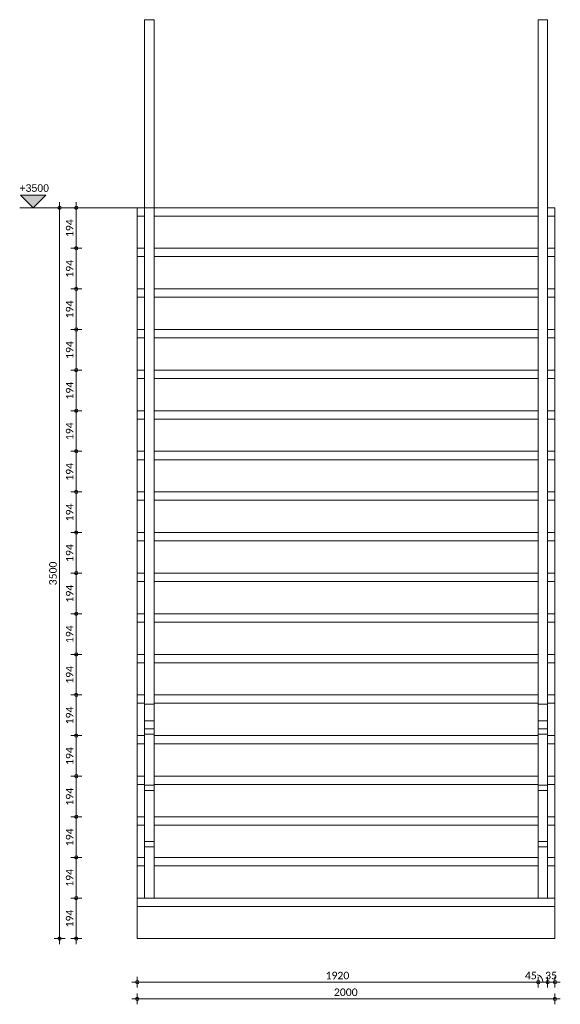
# Model space of a CAD drawing. Header units: millimetres. Extents: x 1932 to 18089, y -1599 to 4643.
# Tile 3 of 7: x 8750 to 11339, y -315 to 4400. Entities that reach past the tile are written whole.
import ezdxf

# ---------------------------------------------------------------- set-up
doc = ezdxf.new("R2010")
doc.units = ezdxf.units.MM
for name, color, linetype, lineweight in [('A-ANNO-DIMS', 211, 'Continuous', 9), ('A-ANNO-DIMS-20', 211, 'Continuous', 9), ('G-ANNO-DIMS', 111, 'Continuous', 9), ('S-STRS', 31, 'Continuous', 18)]:
    doc.layers.add(name, color=color, linetype=linetype, lineweight=lineweight)
doc.styles.add('Arial', font='arial.ttf', dxfattribs={"height": 36})
doc.styles.add('Calibri', font='calibri.ttf', dxfattribs={"height": 36})
doc.dimstyles.new('1_8', dxfattribs={"dimscale": 304.8, "dimtxt": 42.384543, "dimasz": 0.052493, "dimexe": 0.085302, "dimexo": 0.0625, "dimgap": 0, "dimtad": 1, "dimdec": 0, "dimdsep": 46, "dimtxsty": 'Calibri', "dimblk1": 'DOTBLANK', "dimblk2": 'DOTBLANK', "dimsah": 1, "dimcen": 0.09, "dimdle": 0.085302, "dimazin": 0, "dimtfac": 1, "dimtdec": 4, "dimtix": 1, "dimtmove": 0, "dimatfit": 3, "dimfxl": 0.085302, "dimfxlon": 1, "dimtvp": 1, "dimtolj": 1, "dimtzin": 0, "dimarcsym": 2})
doc.dimstyles.new('1_8_1', dxfattribs={"dimscale": 304.8, "dimtxt": 42.384543, "dimasz": 0.052493, "dimexe": 0.085302, "dimexo": 0.0625, "dimgap": 0, "dimtad": 1, "dimdec": 0, "dimdsep": 46, "dimtxsty": 'Calibri', "dimblk1": 'DOTBLANK', "dimblk2": 'DOTBLANK', "dimsah": 1, "dimcen": 0.09, "dimdle": 0.085302, "dimazin": 0, "dimtfac": 1, "dimtdec": 4, "dimtix": 1, "dimtmove": 1, "dimatfit": 3, "dimfxl": 0.085302, "dimfxlon": 1, "dimtvp": 1, "dimtolj": 1, "dimtzin": 0, "dimarcsym": 2})

# ---------------------------------------------------------------- blocks, each defined once
blk = doc.blocks.new('Stairs 3 - Stairs 1-1291766-doorsnede B Trap')
at = {"layer": 'S-STRS'}
for p, q in [((6535, 1122.5), (6535, 4400.1)), ((6535, 4400.1), (6580, 4400.1)), ((6580, 4400.1), (6580, 1122.5)), ((8420, 1122.5), (8420, 4400.1)), ((8420, 4400.1), (8465, 4400.1)), ((8465, 4400.1), (8465, 1122.5)), ((6535, 1042.1), (6535, 1122.5)), ((6580, 1122.5), (6535, 1122.5)), ((6580, 1122.5), (6580, 1042.1)), ((8420, 1042.1), (8420, 1122.5)), ((8465, 1122.5), (8420, 1122.5)), ((8465, 1122.5), (8465, 1042.1)), ((6535, 1042.1), (6580, 1042.1)), ((6535, 1013.3), (6535, 1042.1)), ((6580, 1042.1), (6580, 1013.3)), ((8420, 1042.1), (8465, 1042.1)), ((8420, 1013.3), (8420, 1042.1)), ((8465, 1042.1), (8465, 1013.3)), ((6535, 1005), (6535, 1013.3)), ((6535, 978.9), (6535, 1005)), ((6580, 1005), (6535, 1005)), ((6580, 1013.3), (6580, 1005)), ((6580, 1005), (6580, 978.9)), ((8420, 1005), (8420, 1013.3)), ((8420, 978.9), (8420, 1005)), ((8465, 1005), (8420, 1005)), ((8465, 1013.3), (8465, 1005)), ((8465, 1005), (8465, 978.9)), ((6535, 978.9), (6580, 978.9)), ((6535, 743.3), (6535, 978.9)), ((6580, 978.9), (6580, 743.3)), ((8420, 978.9), (8465, 978.9)), ((8420, 743.3), (8420, 978.9)), ((8465, 978.9), (8465, 743.3)), ((6535, 735), (6535, 743.3)), ((6535, 708.9), (6535, 735)), ((6580, 735), (6535, 735)), ((6535, 708.9), (6580, 708.9)), ((6535, 473.3), (6535, 708.9)), ((6580, 743.3), (6580, 735)), ((6580, 735), (6580, 708.9)), ((6580, 708.9), (6580, 473.3)), ((8420, 735), (8420, 743.3)), ((8420, 708.9), (8420, 735)), ((8465, 735), (8420, 735)), ((8420, 708.9), (8465, 708.9)), ((8420, 473.3), (8420, 708.9)), ((8465, 743.3), (8465, 735)), ((8465, 735), (8465, 708.9)), ((8465, 708.9), (8465, 473.3)), ((6535, 465), (6535, 473.3)), ((6580, 473.3), (6580, 465)), ((8420, 465), (8420, 473.3)), ((8465, 473.3), (8465, 465)), ((6535, 438.9), (6535, 465)), ((6580, 465), (6535, 465)), ((6535, 438.9), (6580, 438.9)), ((6535, 194.4), (6535, 438.9)), ((6580, 465), (6580, 438.9)), ((6580, 438.9), (6580, 194.4)), ((8420, 438.9), (8420, 465)), ((8465, 465), (8420, 465)), ((8420, 438.9), (8465, 438.9)), ((8420, 194.4), (8420, 438.9)), ((8465, 465), (8465, 438.9)), ((8465, 438.9), (8465, 194.4))]:
    blk.add_line(p, q, dxfattribs=at)
blk = doc.blocks.new('DIMBLOCK38-doorsnede B Trap')
at = {"layer": 'A-ANNO-DIMS-20'}
for p, q in [((8941.4, 3500), (8915.4, 3500)), ((8941.4, 3526), (8941.4, -26)), ((8941.4, 3500), (8967.4, 3500)), ((8941.4, 0), (8915.4, 0)), ((8941.4, 0), (8967.4, 0))]:
    blk.add_line(p, q, dxfattribs=at)
for centre in [(8941.4, 3500), (8941.4, 0)]:
    blk.add_circle(centre, 8, dxfattribs=at)
at = {"layer": 'A-ANNO-DIMS-20', "color": 0, "insert": (8891.5, 1691.6), "char_height": 36, "width": 140.077, "attachment_point": 1, "rotation": 90, "line_spacing_factor": 1.158048, "style": 'Calibri'}
blk.add_mtext('3500', dxfattribs=at)
blk = doc.blocks.new('_DotBlank')
at = {"color": 0, "linetype": 'ByBlock', "lineweight": -2}
blk.add_line((-0.5, 0), (-1, 0), dxfattribs=at)
blk.add_circle((0, 0), 0.5, dxfattribs=at)
blk = doc.blocks.new('DIMBLOCK39-doorsnede B Trap')
at = {"layer": 'A-ANNO-DIMS-20'}
for p, q in [((9021.4, 3500), (8995.4, 3500)), ((9021.4, 3526), (9021.4, 3305.6)), ((9021.4, 3500), (9047.4, 3500)), ((9021.4, 3305.6), (8995.4, 3305.6)), ((9021.4, 3305.6), (9047.4, 3305.6))]:
    blk.add_line(p, q, dxfattribs=at)
for centre in [(9021.4, 3500), (9021.4, 3305.6)]:
    blk.add_circle(centre, 8, dxfattribs=at)
at = {"layer": 'A-ANNO-DIMS-20', "color": 0, "insert": (8971.5, 3359), "char_height": 36, "width": 105.058, "attachment_point": 1, "rotation": 90, "line_spacing_factor": 1.158048, "style": 'Calibri'}
blk.add_mtext('194', dxfattribs=at)
blk = doc.blocks.new('DIMBLOCK40-doorsnede B Trap')
at = {"layer": 'A-ANNO-DIMS-20'}
for p, q in [((9021.4, 3305.6), (8995.4, 3305.6)), ((9021.4, 3305.6), (9021.4, 3111.1)), ((9021.4, 3305.6), (9047.4, 3305.6)), ((9021.4, 3111.1), (8995.4, 3111.1)), ((9021.4, 3111.1), (9047.4, 3111.1))]:
    blk.add_line(p, q, dxfattribs=at)
for centre in [(9021.4, 3305.6), (9021.4, 3111.1)]:
    blk.add_circle(centre, 8, dxfattribs=at)
at = {"layer": 'A-ANNO-DIMS-20', "color": 0, "insert": (8971.5, 3164.6), "char_height": 36, "width": 105.058, "attachment_point": 1, "rotation": 90, "line_spacing_factor": 1.158048, "style": 'Calibri'}
blk.add_mtext('194', dxfattribs=at)
blk = doc.blocks.new('DIMBLOCK41-doorsnede B Trap')
at = {"layer": 'A-ANNO-DIMS-20'}
for p, q in [((9021.4, 3111.1), (8995.4, 3111.1)), ((9021.4, 3111.1), (9021.4, 2916.7)), ((9021.4, 3111.1), (9047.4, 3111.1)), ((9021.4, 2916.7), (8995.4, 2916.7)), ((9021.4, 2916.7), (9047.4, 2916.7))]:
    blk.add_line(p, q, dxfattribs=at)
for centre in [(9021.4, 3111.1), (9021.4, 2916.7)]:
    blk.add_circle(centre, 8, dxfattribs=at)
at = {"layer": 'A-ANNO-DIMS-20', "color": 0, "insert": (8971.5, 2970.1), "char_height": 36, "width": 105.058, "attachment_point": 1, "rotation": 90, "line_spacing_factor": 1.158048, "style": 'Calibri'}
blk.add_mtext('194', dxfattribs=at)
blk = doc.blocks.new('DIMBLOCK42-doorsnede B Trap')
at = {"layer": 'A-ANNO-DIMS-20'}
for p, q in [((9021.4, 2916.7), (8995.4, 2916.7)), ((9021.4, 2916.7), (9021.4, 2722.2)), ((9021.4, 2916.7), (9047.4, 2916.7)), ((9021.4, 2722.2), (8995.4, 2722.2)), ((9021.4, 2722.2), (9047.4, 2722.2))]:
    blk.add_line(p, q, dxfattribs=at)
for centre in [(9021.4, 2916.7), (9021.4, 2722.2)]:
    blk.add_circle(centre, 8, dxfattribs=at)
at = {"layer": 'A-ANNO-DIMS-20', "color": 0, "insert": (8971.5, 2775.7), "char_height": 36, "width": 105.058, "attachment_point": 1, "rotation": 90, "line_spacing_factor": 1.158048, "style": 'Calibri'}
blk.add_mtext('194', dxfattribs=at)
blk = doc.blocks.new('DIMBLOCK43-doorsnede B Trap')
at = {"layer": 'A-ANNO-DIMS-20'}
for p, q in [((9021.4, 2722.2), (8995.4, 2722.2)), ((9021.4, 2722.2), (9021.4, 2527.8)), ((9021.4, 2722.2), (9047.4, 2722.2)), ((9021.4, 2527.8), (8995.4, 2527.8)), ((9021.4, 2527.8), (9047.4, 2527.8))]:
    blk.add_line(p, q, dxfattribs=at)
for centre in [(9021.4, 2722.2), (9021.4, 2527.8)]:
    blk.add_circle(centre, 8, dxfattribs=at)
at = {"layer": 'A-ANNO-DIMS-20', "color": 0, "insert": (8971.5, 2581.2), "char_height": 36, "width": 105.058, "attachment_point": 1, "rotation": 90, "line_spacing_factor": 1.158048, "style": 'Calibri'}
blk.add_mtext('194', dxfattribs=at)
blk = doc.blocks.new('DIMBLOCK44-doorsnede B Trap')
at = {"layer": 'A-ANNO-DIMS-20'}
for p, q in [((9021.4, 2527.8), (8995.4, 2527.8)), ((9021.4, 2527.8), (9021.4, 2333.3)), ((9021.4, 2527.8), (9047.4, 2527.8)), ((9021.4, 2333.3), (8995.4, 2333.3)), ((9021.4, 2333.3), (9047.4, 2333.3))]:
    blk.add_line(p, q, dxfattribs=at)
for centre in [(9021.4, 2527.8), (9021.4, 2333.3)]:
    blk.add_circle(centre, 8, dxfattribs=at)
at = {"layer": 'A-ANNO-DIMS-20', "color": 0, "insert": (8971.5, 2386.8), "char_height": 36, "width": 105.058, "attachment_point": 1, "rotation": 90, "line_spacing_factor": 1.158048, "style": 'Calibri'}
blk.add_mtext('194', dxfattribs=at)
blk = doc.blocks.new('DIMBLOCK45-doorsnede B Trap')
at = {"layer": 'A-ANNO-DIMS-20'}
for p, q in [((9021.4, 2333.3), (8995.4, 2333.3)), ((9021.4, 2333.3), (9021.4, 2138.9)), ((9021.4, 2333.3), (9047.4, 2333.3)), ((9021.4, 2138.9), (8995.4, 2138.9)), ((9021.4, 2138.9), (9047.4, 2138.9))]:
    blk.add_line(p, q, dxfattribs=at)
for centre in [(9021.4, 2333.3), (9021.4, 2138.9)]:
    blk.add_circle(centre, 8, dxfattribs=at)
at = {"layer": 'A-ANNO-DIMS-20', "color": 0, "insert": (8971.5, 2192.3), "char_height": 36, "width": 105.058, "attachment_point": 1, "rotation": 90, "line_spacing_factor": 1.158048, "style": 'Calibri'}
blk.add_mtext('194', dxfattribs=at)
blk = doc.blocks.new('DIMBLOCK46-doorsnede B Trap')
at = {"layer": 'A-ANNO-DIMS-20'}
for p, q in [((9021.4, 2138.9), (8995.4, 2138.9)), ((9021.4, 2138.9), (9021.4, 1944.4)), ((9021.4, 2138.9), (9047.4, 2138.9)), ((9021.4, 1944.4), (8995.4, 1944.4)), ((9021.4, 1944.4), (9047.4, 1944.4))]:
    blk.add_line(p, q, dxfattribs=at)
for centre in [(9021.4, 2138.9), (9021.4, 1944.4)]:
    blk.add_circle(centre, 8, dxfattribs=at)
at = {"layer": 'A-ANNO-DIMS-20', "color": 0, "insert": (8971.5, 1997.9), "char_height": 36, "width": 105.058, "attachment_point": 1, "rotation": 90, "line_spacing_factor": 1.158048, "style": 'Calibri'}
blk.add_mtext('194', dxfattribs=at)
blk = doc.blocks.new('DIMBLOCK47-doorsnede B Trap')
at = {"layer": 'A-ANNO-DIMS-20'}
for p, q in [((9021.4, 1944.4), (8995.4, 1944.4)), ((9021.4, 1944.4), (9021.4, 1750)), ((9021.4, 1944.4), (9047.4, 1944.4)), ((9021.4, 1750), (8995.4, 1750)), ((9021.4, 1750), (9047.4, 1750))]:
    blk.add_line(p, q, dxfattribs=at)
for centre in [(9021.4, 1944.4), (9021.4, 1750)]:
    blk.add_circle(centre, 8, dxfattribs=at)
at = {"layer": 'A-ANNO-DIMS-20', "color": 0, "insert": (8971.5, 1803.4), "char_height": 36, "width": 105.058, "attachment_point": 1, "rotation": 90, "line_spacing_factor": 1.158048, "style": 'Calibri'}
blk.add_mtext('194', dxfattribs=at)
blk = doc.blocks.new('DIMBLOCK48-doorsnede B Trap')
at = {"layer": 'A-ANNO-DIMS-20'}
for p, q in [((9021.4, 1750), (8995.4, 1750)), ((9021.4, 1750), (9021.4, 1555.6)), ((9021.4, 1750), (9047.4, 1750)), ((9021.4, 1555.6), (8995.4, 1555.6)), ((9021.4, 1555.6), (9047.4, 1555.6))]:
    blk.add_line(p, q, dxfattribs=at)
for centre in [(9021.4, 1750), (9021.4, 1555.6)]:
    blk.add_circle(centre, 8, dxfattribs=at)
at = {"layer": 'A-ANNO-DIMS-20', "color": 0, "insert": (8971.5, 1609), "char_height": 36, "width": 105.058, "attachment_point": 1, "rotation": 90, "line_spacing_factor": 1.158048, "style": 'Calibri'}
blk.add_mtext('194', dxfattribs=at)
blk = doc.blocks.new('DIMBLOCK49-doorsnede B Trap')
at = {"layer": 'A-ANNO-DIMS-20'}
for p, q in [((9021.4, 1555.6), (8995.4, 1555.6)), ((9021.4, 1555.6), (9021.4, 1361.1)), ((9021.4, 1555.6), (9047.4, 1555.6)), ((9021.4, 1361.1), (8995.4, 1361.1)), ((9021.4, 1361.1), (9047.4, 1361.1))]:
    blk.add_line(p, q, dxfattribs=at)
for centre in [(9021.4, 1555.6), (9021.4, 1361.1)]:
    blk.add_circle(centre, 8, dxfattribs=at)
at = {"layer": 'A-ANNO-DIMS-20', "color": 0, "insert": (8971.5, 1414.6), "char_height": 36, "width": 105.058, "attachment_point": 1, "rotation": 90, "line_spacing_factor": 1.158048, "style": 'Calibri'}
blk.add_mtext('194', dxfattribs=at)
blk = doc.blocks.new('DIMBLOCK50-doorsnede B Trap')
at = {"layer": 'A-ANNO-DIMS-20'}
for p, q in [((9021.4, 1361.1), (8995.4, 1361.1)), ((9021.4, 1361.1), (9021.4, 1166.7)), ((9021.4, 1361.1), (9047.4, 1361.1)), ((9021.4, 1166.7), (8995.4, 1166.7)), ((9021.4, 1166.7), (9047.4, 1166.7))]:
    blk.add_line(p, q, dxfattribs=at)
for centre in [(9021.4, 1361.1), (9021.4, 1166.7)]:
    blk.add_circle(centre, 8, dxfattribs=at)
at = {"layer": 'A-ANNO-DIMS-20', "color": 0, "insert": (8971.5, 1220.1), "char_height": 36, "width": 105.058, "attachment_point": 1, "rotation": 90, "line_spacing_factor": 1.158048, "style": 'Calibri'}
blk.add_mtext('194', dxfattribs=at)
blk = doc.blocks.new('DIMBLOCK51-doorsnede B Trap')
at = {"layer": 'A-ANNO-DIMS-20'}
for p, q in [((9021.4, 1166.7), (8995.4, 1166.7)), ((9021.4, 1166.7), (9021.4, 972.2)), ((9021.4, 1166.7), (9047.4, 1166.7)), ((9021.4, 972.2), (8995.4, 972.2)), ((9021.4, 972.2), (9047.4, 972.2))]:
    blk.add_line(p, q, dxfattribs=at)
for centre in [(9021.4, 1166.7), (9021.4, 972.2)]:
    blk.add_circle(centre, 8, dxfattribs=at)
at = {"layer": 'A-ANNO-DIMS-20', "color": 0, "insert": (8971.5, 1025.7), "char_height": 36, "width": 105.058, "attachment_point": 1, "rotation": 90, "line_spacing_factor": 1.158048, "style": 'Calibri'}
blk.add_mtext('194', dxfattribs=at)
blk = doc.blocks.new('DIMBLOCK52-doorsnede B Trap')
at = {"layer": 'A-ANNO-DIMS-20'}
for p, q in [((9021.4, 972.2), (8995.4, 972.2)), ((9021.4, 972.2), (9021.4, 777.8)), ((9021.4, 972.2), (9047.4, 972.2)), ((9021.4, 777.8), (8995.4, 777.8)), ((9021.4, 777.8), (9047.4, 777.8))]:
    blk.add_line(p, q, dxfattribs=at)
for centre in [(9021.4, 972.2), (9021.4, 777.8)]:
    blk.add_circle(centre, 8, dxfattribs=at)
at = {"layer": 'A-ANNO-DIMS-20', "color": 0, "insert": (8971.5, 831.2), "char_height": 36, "width": 105.058, "attachment_point": 1, "rotation": 90, "line_spacing_factor": 1.158048, "style": 'Calibri'}
blk.add_mtext('194', dxfattribs=at)
blk = doc.blocks.new('DIMBLOCK53-doorsnede B Trap')
at = {"layer": 'A-ANNO-DIMS-20'}
for p, q in [((9021.4, 777.8), (8995.4, 777.8)), ((9021.4, 777.8), (9021.4, 583.3)), ((9021.4, 777.8), (9047.4, 777.8)), ((9021.4, 583.3), (8995.4, 583.3)), ((9021.4, 583.3), (9047.4, 583.3))]:
    blk.add_line(p, q, dxfattribs=at)
for centre in [(9021.4, 777.8), (9021.4, 583.3)]:
    blk.add_circle(centre, 8, dxfattribs=at)
at = {"layer": 'A-ANNO-DIMS-20', "color": 0, "insert": (8971.5, 636.8), "char_height": 36, "width": 105.058, "attachment_point": 1, "rotation": 90, "line_spacing_factor": 1.158048, "style": 'Calibri'}
blk.add_mtext('194', dxfattribs=at)
blk = doc.blocks.new('DIMBLOCK54-doorsnede B Trap')
at = {"layer": 'A-ANNO-DIMS-20'}
for p, q in [((9021.4, 583.3), (8995.4, 583.3)), ((9021.4, 583.3), (9021.4, 388.9)), ((9021.4, 583.3), (9047.4, 583.3)), ((9021.4, 388.9), (8995.4, 388.9)), ((9021.4, 388.9), (9047.4, 388.9))]:
    blk.add_line(p, q, dxfattribs=at)
for centre in [(9021.4, 583.3), (9021.4, 388.9)]:
    blk.add_circle(centre, 8, dxfattribs=at)
at = {"layer": 'A-ANNO-DIMS-20', "color": 0, "insert": (8971.5, 442.3), "char_height": 36, "width": 105.058, "attachment_point": 1, "rotation": 90, "line_spacing_factor": 1.158048, "style": 'Calibri'}
blk.add_mtext('194', dxfattribs=at)
blk = doc.blocks.new('DIMBLOCK55-doorsnede B Trap')
at = {"layer": 'A-ANNO-DIMS-20'}
for p, q in [((9021.4, 388.9), (8995.4, 388.9)), ((9021.4, 388.9), (9021.4, 194.4)), ((9021.4, 388.9), (9047.4, 388.9)), ((9021.4, 194.4), (8995.4, 194.4)), ((9021.4, 194.4), (9047.4, 194.4))]:
    blk.add_line(p, q, dxfattribs=at)
for centre in [(9021.4, 388.9), (9021.4, 194.4)]:
    blk.add_circle(centre, 8, dxfattribs=at)
at = {"layer": 'A-ANNO-DIMS-20', "color": 0, "insert": (8971.5, 247.9), "char_height": 36, "width": 105.058, "attachment_point": 1, "rotation": 90, "line_spacing_factor": 1.158048, "style": 'Calibri'}
blk.add_mtext('194', dxfattribs=at)
blk = doc.blocks.new('DIMBLOCK56-doorsnede B Trap')
at = {"layer": 'A-ANNO-DIMS-20'}
for p, q in [((9021.4, 194.4), (8995.4, 194.4)), ((9021.4, 194.4), (9021.4, -26)), ((9021.4, 194.4), (9047.4, 194.4)), ((9021.4, 0), (8995.4, 0)), ((9021.4, 0), (9047.4, 0))]:
    blk.add_line(p, q, dxfattribs=at)
for centre in [(9021.4, 194.4), (9021.4, 0)]:
    blk.add_circle(centre, 8, dxfattribs=at)
at = {"layer": 'A-ANNO-DIMS-20', "color": 0, "insert": (8971.5, 53.4), "char_height": 36, "width": 105.058, "attachment_point": 1, "rotation": 90, "line_spacing_factor": 1.158048, "style": 'Calibri'}
blk.add_mtext('194', dxfattribs=at)
blk = doc.blocks.new('Spot Elevations - dichte pijl_boven-995023-doorsnede B Trap')
at = {"layer": 'G-ANNO-DIMS'}
blk.add_hatch(color=256, dxfattribs=at).paths.add_polyline_path([(5941.3, 3560), (6001.3, 3500), (6061.3, 3560)])
at = {"layer": 'G-ANNO-DIMS', "lineweight": 13}
for p, q in [((5941.3, 3560), (6001.3, 3500)), ((6061.3, 3560), (5941.3, 3560)), ((6001.3, 3500), (6061.3, 3560)), ((6061.3, 3500), (5941.3, 3500))]:
    blk.add_line(p, q, dxfattribs=at)
blk = doc.blocks.new('DIMBLOCK57-doorsnede B Trap')
at = {"layer": 'A-ANNO-DIMS-20'}
for p, q in [((9313.5, -288.6), (9313.5, -262.6)), ((11313.5, -288.6), (11313.5, -262.6)), ((9287.5, -288.6), (11339.5, -288.6)), ((9313.5, -288.6), (9313.5, -314.6)), ((11313.5, -288.6), (11313.5, -314.6))]:
    blk.add_line(p, q, dxfattribs=at)
for centre in [(9313.5, -288.6), (11313.5, -288.6)]:
    blk.add_circle(centre, 8, dxfattribs=at)
at = {"layer": 'A-ANNO-DIMS-20', "color": 0, "insert": (10255.1, -238.7), "char_height": 36, "width": 140.077, "attachment_point": 1, "line_spacing_factor": 1.158048, "style": 'Calibri'}
blk.add_mtext('2000', dxfattribs=at)
blk = doc.blocks.new('DIMBLOCK58-doorsnede B Trap')
at = {"layer": 'A-ANNO-DIMS-20'}
for p, q in [((9313.5, -208.6), (9313.5, -182.6)), ((11233.5, -208.6), (11233.5, -182.6)), ((9287.5, -208.6), (11233.5, -208.6)), ((9313.5, -208.6), (9313.5, -234.6)), ((11233.5, -208.6), (11233.5, -234.6))]:
    blk.add_line(p, q, dxfattribs=at)
for centre in [(9313.5, -208.6), (11233.5, -208.6)]:
    blk.add_circle(centre, 8, dxfattribs=at)
at = {"layer": 'A-ANNO-DIMS-20', "color": 0, "insert": (10215.1, -158.7), "char_height": 36, "width": 140.077, "attachment_point": 1, "line_spacing_factor": 1.158048, "style": 'Calibri'}
blk.add_mtext('1920', dxfattribs=at)
blk = doc.blocks.new('DIMBLOCK59-doorsnede B Trap')
at = {"layer": 'A-ANNO-DIMS-20'}
for p, q in [((11233.5, -208.6), (11233.5, -182.6)), ((11278.5, -208.6), (11278.5, -182.6)), ((11233.5, -208.6), (11278.5, -208.6)), ((11233.5, -208.6), (11233.5, -234.6)), ((11278.5, -208.6), (11278.5, -234.6))]:
    blk.add_line(p, q, dxfattribs=at)
for centre in [(11233.5, -208.6), (11278.5, -208.6)]:
    blk.add_circle(centre, 8, dxfattribs=at)
blk.add_ellipse((11228.3, -208.6), major_axis=(0, 34.7), ratio=0.79718, start_param=4.712389, end_param=6.283185, dxfattribs=at)
at = {"layer": 'A-ANNO-DIMS-20', "color": 0, "insert": (11169.9, -158.7), "char_height": 36, "width": 70.039, "attachment_point": 1, "line_spacing_factor": 1.158048, "style": 'Calibri'}
blk.add_mtext('45', dxfattribs=at)
blk = doc.blocks.new('DIMBLOCK60-doorsnede B Trap')
at = {"layer": 'A-ANNO-DIMS-20'}
for p, q in [((11278.5, -208.6), (11278.5, -182.6)), ((11313.5, -208.6), (11313.5, -182.6)), ((11278.5, -208.6), (11339.5, -208.6)), ((11278.5, -208.6), (11278.5, -234.6)), ((11313.5, -208.6), (11313.5, -234.6))]:
    blk.add_line(p, q, dxfattribs=at)
for centre in [(11278.5, -208.6), (11313.5, -208.6)]:
    blk.add_circle(centre, 8, dxfattribs=at)
at = {"layer": 'A-ANNO-DIMS-20', "color": 0, "insert": (11266.8, -158.7), "char_height": 36, "width": 70.039, "attachment_point": 1, "line_spacing_factor": 1.158048, "style": 'Calibri'}
blk.add_mtext('35', dxfattribs=at)

msp = doc.modelspace()

# ---------------------------------------------------------------- linework, layer by layer
at = {"layer": 'G-ANNO-DIMS', "lineweight": 13}
for p, q in [((8750.2, 3500), (8814.7, 3500)), ((9595.5, 3500), (8750.2, 3500))]:
    msp.add_line(p, q, dxfattribs=at)
at = {"layer": 'S-STRS'}
for p, q in [((9313.5, 3500), (9348.5, 3500)), ((9313.5, 3460), (9313.5, 3500)), ((9393.5, 3500), (11233.5, 3500)), ((11278.5, 3500), (11313.5, 3500)), ((11313.5, 3460), (11313.5, 3500)), ((9313.5, 3305.6), (9313.5, 3460)), ((9348.5, 3460), (9313.5, 3460)), ((9348.5, 3460), (9313.5, 3460)), ((11233.5, 3460), (9393.5, 3460)), ((11233.5, 3460), (9393.5, 3460)), ((11313.5, 3460), (11278.5, 3460)), ((11313.5, 3460), (11278.5, 3460)), ((11313.5, 3460), (11313.5, 3305.6)), ((9313.5, 3305.6), (9348.5, 3305.6)), ((9313.5, 3265.6), (9313.5, 3305.6)), ((9393.5, 3305.6), (11233.5, 3305.6)), ((11278.5, 3305.6), (11313.5, 3305.6)), ((11313.5, 3265.6), (11313.5, 3305.6)), ((9313.5, 3111.1), (9313.5, 3265.6)), ((9348.5, 3265.6), (9313.5, 3265.6)), ((9348.5, 3265.6), (9313.5, 3265.6)), ((11233.5, 3265.6), (9393.5, 3265.6)), ((11233.5, 3265.6), (9393.5, 3265.6)), ((11313.5, 3265.6), (11278.5, 3265.6)), ((11313.5, 3265.6), (11278.5, 3265.6)), ((11313.5, 3265.6), (11313.5, 3111.1)), ((9313.5, 3111.1), (9348.5, 3111.1)), ((9313.5, 3071.1), (9313.5, 3111.1)), ((9313.5, 2916.7), (9313.5, 3071.1)), ((9348.5, 3071.1), (9313.5, 3071.1)), ((9348.5, 3071.1), (9313.5, 3071.1)), ((9393.5, 3111.1), (11233.5, 3111.1)), ((11233.5, 3071.1), (9393.5, 3071.1)), ((11233.5, 3071.1), (9393.5, 3071.1)), ((11278.5, 3111.1), (11313.5, 3111.1)), ((11313.5, 3071.1), (11278.5, 3071.1)), ((11313.5, 3071.1), (11278.5, 3071.1)), ((11313.5, 3071.1), (11313.5, 3111.1)), ((11313.5, 3071.1), (11313.5, 2916.7)), ((9313.5, 2916.7), (9348.5, 2916.7)), ((9313.5, 2876.7), (9313.5, 2916.7)), ((9313.5, 2722.2), (9313.5, 2876.7)), ((9348.5, 2876.7), (9313.5, 2876.7)), ((9348.5, 2876.7), (9313.5, 2876.7)), ((9393.5, 2916.7), (11233.5, 2916.7)), ((11233.5, 2876.7), (9393.5, 2876.7)), ((11233.5, 2876.7), (9393.5, 2876.7)), ((11278.5, 2916.7), (11313.5, 2916.7)), ((11313.5, 2876.7), (11278.5, 2876.7)), ((11313.5, 2876.7), (11278.5, 2876.7)), ((11313.5, 2876.7), (11313.5, 2916.7)), ((11313.5, 2876.7), (11313.5, 2722.2)), ((9313.5, 2722.2), (9348.5, 2722.2)), ((9313.5, 2682.2), (9313.5, 2722.2)), ((9393.5, 2722.2), (11233.5, 2722.2)), ((11278.5, 2722.2), (11313.5, 2722.2)), ((11313.5, 2682.2), (11313.5, 2722.2)), ((9313.5, 2527.8), (9313.5, 2682.2)), ((9348.5, 2682.2), (9313.5, 2682.2)), ((9348.5, 2682.2), (9313.5, 2682.2)), ((11233.5, 2682.2), (9393.5, 2682.2)), ((11233.5, 2682.2), (9393.5, 2682.2)), ((11313.5, 2682.2), (11278.5, 2682.2)), ((11313.5, 2682.2), (11278.5, 2682.2)), ((11313.5, 2682.2), (11313.5, 2527.8)), ((9313.5, 2527.8), (9348.5, 2527.8)), ((9313.5, 2487.8), (9313.5, 2527.8)), ((9393.5, 2527.8), (11233.5, 2527.8)), ((11278.5, 2527.8), (11313.5, 2527.8)), ((11313.5, 2487.8), (11313.5, 2527.8)), ((9313.5, 2333.3), (9313.5, 2487.8)), ((9348.5, 2487.8), (9313.5, 2487.8)), ((9348.5, 2487.8), (9313.5, 2487.8)), ((11233.5, 2487.8), (9393.5, 2487.8)), ((11233.5, 2487.8), (9393.5, 2487.8)), ((11313.5, 2487.8), (11278.5, 2487.8)), ((11313.5, 2487.8), (11278.5, 2487.8)), ((11313.5, 2487.8), (11313.5, 2333.3)), ((9313.5, 2333.3), (9348.5, 2333.3)), ((9313.5, 2293.3), (9313.5, 2333.3)), ((9393.5, 2333.3), (11233.5, 2333.3)), ((11278.5, 2333.3), (11313.5, 2333.3)), ((11313.5, 2293.3), (11313.5, 2333.3)), ((9313.5, 2138.9), (9313.5, 2293.3)), ((9348.5, 2293.3), (9313.5, 2293.3)), ((9348.5, 2293.3), (9313.5, 2293.3)), ((11233.5, 2293.3), (9393.5, 2293.3)), ((11233.5, 2293.3), (9393.5, 2293.3)), ((11313.5, 2293.3), (11278.5, 2293.3)), ((11313.5, 2293.3), (11278.5, 2293.3)), ((11313.5, 2293.3), (11313.5, 2138.9)), ((9313.5, 2138.9), (9348.5, 2138.9)), ((9313.5, 2098.9), (9313.5, 2138.9)), ((9393.5, 2138.9), (11233.5, 2138.9)), ((11278.5, 2138.9), (11313.5, 2138.9)), ((11313.5, 2098.9), (11313.5, 2138.9)), ((9313.5, 1944.4), (9313.5, 2098.9)), ((9348.5, 2098.9), (9313.5, 2098.9)), ((9348.5, 2098.9), (9313.5, 2098.9)), ((11233.5, 2098.9), (9393.5, 2098.9)), ((11233.5, 2098.9), (9393.5, 2098.9)), ((11313.5, 2098.9), (11278.5, 2098.9)), ((11313.5, 2098.9), (11278.5, 2098.9)), ((11313.5, 2098.9), (11313.5, 1944.4)), ((9313.5, 1944.4), (9348.5, 1944.4)), ((9313.5, 1904.4), (9313.5, 1944.4)), ((9393.5, 1944.4), (11233.5, 1944.4)), ((11278.5, 1944.4), (11313.5, 1944.4)), ((11313.5, 1904.4), (11313.5, 1944.4)), ((9313.5, 1750), (9313.5, 1904.4)), ((9348.5, 1904.4), (9313.5, 1904.4)), ((9348.5, 1904.4), (9313.5, 1904.4)), ((11233.5, 1904.4), (9393.5, 1904.4)), ((11233.5, 1904.4), (9393.5, 1904.4)), ((11313.5, 1904.4), (11278.5, 1904.4)), ((11313.5, 1904.4), (11278.5, 1904.4)), ((11313.5, 1904.4), (11313.5, 1750)), ((9313.5, 1750), (9348.5, 1750)), ((9313.5, 1710), (9313.5, 1750)), ((9393.5, 1750), (11233.5, 1750)), ((11278.5, 1750), (11313.5, 1750)), ((11313.5, 1710), (11313.5, 1750)), ((9313.5, 1555.6), (9313.5, 1710)), ((9348.5, 1710), (9313.5, 1710)), ((9348.5, 1710), (9313.5, 1710)), ((11233.5, 1710), (9393.5, 1710)), ((11233.5, 1710), (9393.5, 1710)), ((11313.5, 1710), (11278.5, 1710)), ((11313.5, 1710), (11278.5, 1710)), ((11313.5, 1710), (11313.5, 1555.6)), ((9313.5, 1555.6), (9348.5, 1555.6)), ((9313.5, 1515.6), (9313.5, 1555.6)), ((9313.5, 1361.1), (9313.5, 1515.6)), ((9348.5, 1515.6), (9313.5, 1515.6)), ((9348.5, 1515.6), (9313.5, 1515.6)), ((9393.5, 1555.6), (11233.5, 1555.6)), ((11233.5, 1515.6), (9393.5, 1515.6)), ((11233.5, 1515.6), (9393.5, 1515.6)), ((11278.5, 1555.6), (11313.5, 1555.6)), ((11313.5, 1515.6), (11278.5, 1515.6)), ((11313.5, 1515.6), (11278.5, 1515.6)), ((11313.5, 1515.6), (11313.5, 1555.6)), ((11313.5, 1515.6), (11313.5, 1361.1)), ((9313.5, 1361.1), (9348.5, 1361.1)), ((9313.5, 1321.1), (9313.5, 1361.1)), ((9313.5, 1166.7), (9313.5, 1321.1)), ((9348.5, 1321.1), (9313.5, 1321.1)), ((9348.5, 1321.1), (9313.5, 1321.1)), ((9393.5, 1361.1), (11233.5, 1361.1)), ((11233.5, 1321.1), (9393.5, 1321.1)), ((11233.5, 1321.1), (9393.5, 1321.1)), ((11278.5, 1361.1), (11313.5, 1361.1)), ((11313.5, 1321.1), (11278.5, 1321.1)), ((11313.5, 1321.1), (11278.5, 1321.1)), ((11313.5, 1321.1), (11313.5, 1361.1)), ((11313.5, 1321.1), (11313.5, 1166.7)), ((9313.5, 1166.7), (9348.5, 1166.7)), ((9313.5, 1126.7), (9313.5, 1166.7)), ((9393.5, 1166.7), (11233.5, 1166.7)), ((11278.5, 1166.7), (11313.5, 1166.7)), ((11313.5, 1126.7), (11313.5, 1166.7)), ((9313.5, 972.2), (9313.5, 1126.7)), ((9348.5, 1126.7), (9313.5, 1126.7)), ((9348.5, 1126.7), (9313.5, 1126.7)), ((11233.5, 1126.7), (9393.5, 1126.7)), ((11233.5, 1126.7), (9393.5, 1126.7)), ((11313.5, 1126.7), (11278.5, 1126.7)), ((11313.5, 1126.7), (11278.5, 1126.7)), ((11313.5, 1126.7), (11313.5, 972.2)), ((9313.5, 972.2), (9348.5, 972.2)), ((9313.5, 932.2), (9313.5, 972.2)), ((9393.5, 972.2), (11233.5, 972.2)), ((11278.5, 972.2), (11313.5, 972.2)), ((11313.5, 932.2), (11313.5, 972.2)), ((9313.5, 777.8), (9313.5, 932.2)), ((9348.5, 932.2), (9313.5, 932.2)), ((9348.5, 932.2), (9313.5, 932.2)), ((11233.5, 932.2), (9393.5, 932.2)), ((11233.5, 932.2), (9393.5, 932.2)), ((11313.5, 932.2), (11278.5, 932.2)), ((11313.5, 932.2), (11278.5, 932.2)), ((11313.5, 932.2), (11313.5, 777.8)), ((9313.5, 777.8), (9348.5, 777.8)), ((9313.5, 737.8), (9313.5, 777.8)), ((9393.5, 777.8), (11233.5, 777.8)), ((11278.5, 777.8), (11313.5, 777.8)), ((11313.5, 737.8), (11313.5, 777.8)), ((9313.5, 583.3), (9313.5, 737.8)), ((9348.5, 737.8), (9313.5, 737.8)), ((9348.5, 737.8), (9313.5, 737.8)), ((11233.5, 737.8), (9393.5, 737.8)), ((11233.5, 737.8), (9393.5, 737.8)), ((11313.5, 737.8), (11278.5, 737.8)), ((11313.5, 737.8), (11278.5, 737.8)), ((11313.5, 737.8), (11313.5, 583.3)), ((9313.5, 583.3), (9348.5, 583.3)), ((9313.5, 543.3), (9313.5, 583.3)), ((9393.5, 583.3), (11233.5, 583.3)), ((11278.5, 583.3), (11313.5, 583.3)), ((11313.5, 543.3), (11313.5, 583.3)), ((9313.5, 388.9), (9313.5, 543.3)), ((9348.5, 543.3), (9313.5, 543.3)), ((9348.5, 543.3), (9313.5, 543.3)), ((11233.5, 543.3), (9393.5, 543.3)), ((11233.5, 543.3), (9393.5, 543.3)), ((11313.5, 543.3), (11278.5, 543.3)), ((11313.5, 543.3), (11278.5, 543.3)), ((11313.5, 543.3), (11313.5, 388.9)), ((9313.5, 388.9), (9348.5, 388.9)), ((9313.5, 348.9), (9313.5, 388.9)), ((9393.5, 388.9), (11233.5, 388.9)), ((11278.5, 388.9), (11313.5, 388.9)), ((11313.5, 348.9), (11313.5, 388.9)), ((9313.5, 194.4), (9313.5, 348.9)), ((9348.5, 348.9), (9313.5, 348.9)), ((9348.5, 348.9), (9313.5, 348.9)), ((11233.5, 348.9), (9393.5, 348.9)), ((11233.5, 348.9), (9393.5, 348.9)), ((11313.5, 348.9), (11278.5, 348.9)), ((11313.5, 348.9), (11278.5, 348.9)), ((11313.5, 348.9), (11313.5, 194.4)), ((9313.5, 194.4), (11313.5, 194.4)), ((9313.5, 154.4), (9313.5, 194.4)), ((11313.5, 154.4), (11313.5, 194.4)), ((9313.5, 0), (9313.5, 154.4)), ((11313.5, 154.4), (9313.5, 154.4)), ((11313.5, 154.4), (9313.5, 154.4)), ((11313.5, 154.4), (11313.5, 0)), ((9313.5, 0), (11313.5, 0))]:
    msp.add_line(p, q, dxfattribs=at)

# ---------------------------------------------------------------- block references
at = {"layer": 'G-ANNO-DIMS'}
msp.add_blockref('Spot Elevations - dichte pijl_boven-995023-doorsnede B Trap', (2813.5, 0), dxfattribs=at)
at = {"layer": 'S-STRS'}
msp.add_blockref('Stairs 3 - Stairs 1-1291766-doorsnede B Trap', (2813.5, 0), dxfattribs=at)

# ---------------------------------------------------------------- texts
at = {"layer": 'G-ANNO-DIMS', "lineweight": 13, "insert": (8749.4, 3612), "char_height": 36, "width": 168.799, "attachment_point": 1, "line_spacing_factor": 0.941778, "style": 'Arial'}
msp.add_mtext('+3500', dxfattribs=at)

# ---------------------------------------------------------------- dimensions: what is measured, and where the dimension line sits
at = {"layer": 'A-ANNO-DIMS'}
for base, p1, p2, angle, override, picture, middle in [((8941.4, 0), (8967.4, 3500), (8967.4, 0), 90, {"dimpost": '<>', "dimfxl": 3500}, 'DIMBLOCK38-doorsnede B Trap', (8923, 1750)), ((9021.4, 3305.6), (9047.4, 3500), (9047.4, 3305.6), 90, {"dimpost": '<>', "dimfxl": 194.444444}, 'DIMBLOCK39-doorsnede B Trap', (9003, 3402.8)), ((9021.4438, 3111.1111), (9047.4438, 3305.5556), (9047.4438, 3111.1111), 90, {"dimpost": '<>', "dimfxl": 194.444444}, 'DIMBLOCK40-doorsnede B Trap', (9003.0007, 3208.3333)), ((9021.4, 2916.7), (9047.4, 3111.1), (9047.4, 2916.7), 90, {"dimpost": '<>', "dimfxl": 194.444444}, 'DIMBLOCK41-doorsnede B Trap', (9003, 3013.9)), ((9021.4438, 2722.2222), (9047.4438, 2916.6667), (9047.4438, 2722.2222), 90, {"dimpost": '<>', "dimfxl": 194.444444}, 'DIMBLOCK42-doorsnede B Trap', (9003.0007, 2819.4444)), ((9021.4, 2527.8), (9047.4, 2722.2), (9047.4, 2527.8), 90, {"dimpost": '<>', "dimfxl": 194.444444}, 'DIMBLOCK43-doorsnede B Trap', (9003, 2625)), ((9021.4438, 2333.3333), (9047.4438, 2527.7778), (9047.4438, 2333.3333), 90, {"dimpost": '<>', "dimfxl": 194.444444}, 'DIMBLOCK44-doorsnede B Trap', (9003.0007, 2430.5556)), ((9021.4, 2138.9), (9047.4, 2333.3), (9047.4, 2138.9), 90, {"dimpost": '<>', "dimfxl": 194.444444}, 'DIMBLOCK45-doorsnede B Trap', (9003, 2236.1)), ((9021.4438, 1944.4444), (9047.4438, 2138.8889), (9047.4438, 1944.4444), 90, {"dimpost": '<>', "dimfxl": 194.444444}, 'DIMBLOCK46-doorsnede B Trap', (9003.0007, 2041.6667)), ((9021.4, 1750), (9047.4, 1944.4), (9047.4, 1750), 90, {"dimpost": '<>', "dimfxl": 194.444444}, 'DIMBLOCK47-doorsnede B Trap', (9003, 1847.2)), ((9021.4, 1555.6), (9047.4, 1750), (9047.4, 1555.6), 90, {"dimpost": '<>', "dimfxl": 194.444444}, 'DIMBLOCK48-doorsnede B Trap', (9003, 1652.8)), ((9021.4438, 1361.1111), (9047.4438, 1555.5556), (9047.4438, 1361.1111), 90, {"dimpost": '<>', "dimfxl": 194.444444}, 'DIMBLOCK49-doorsnede B Trap', (9003.0007, 1458.3333)), ((9021.4, 1166.7), (9047.4, 1361.1), (9047.4, 1166.7), 90, {"dimpost": '<>', "dimfxl": 194.444444}, 'DIMBLOCK50-doorsnede B Trap', (9003, 1263.9)), ((9021.4438, 972.2222), (9047.4438, 1166.6667), (9047.4438, 972.2222), 90, {"dimpost": '<>', "dimfxl": 194.444444}, 'DIMBLOCK51-doorsnede B Trap', (9003.0007, 1069.4444)), ((9021.4, 777.8), (9047.4, 972.2), (9047.4, 777.8), 90, {"dimpost": '<>', "dimfxl": 194.444444}, 'DIMBLOCK52-doorsnede B Trap', (9003, 875)), ((9021.4438, 583.3333), (9047.4438, 777.7778), (9047.4438, 583.3333), 90, {"dimpost": '<>', "dimfxl": 194.444444}, 'DIMBLOCK53-doorsnede B Trap', (9003.0007, 680.5556)), ((9021.4, 388.9), (9047.4, 583.3), (9047.4, 388.9), 90, {"dimpost": '<>', "dimfxl": 194.444444}, 'DIMBLOCK54-doorsnede B Trap', (9003, 486.1)), ((9021.4438, 194.4444), (9047.4438, 388.8889), (9047.4438, 194.4444), 90, {"dimpost": '<>', "dimfxl": 194.444444}, 'DIMBLOCK55-doorsnede B Trap', (9003.0007, 291.6667)), ((9021.4, 0), (9047.4, 194.4), (9047.4, 0), 90, {"dimpost": '<>', "dimfxl": 194.444444}, 'DIMBLOCK56-doorsnede B Trap', (9003, 97.2)), ((11313.5, -208.6), (11278.5, -182.6), (11313.5, -182.6), 0, {"dimpost": '<>', "dimfxl": 35}, 'DIMBLOCK60-doorsnede B Trap', (11296, -190.2))]:
    dim = msp.add_linear_dim(base=base, p1=p1, p2=p2, angle=angle, dimstyle='1_8', override=override, dxfattribs=at)
    dim.commit()
    dim.dimension.update_dxf_attribs({"geometry": picture, "text_midpoint": middle})
for base, p1, p2, override, picture, middle in [((11233.5, -208.6), (9313.5, -182.6), (11233.5, -182.6), {"dimpost": '<>', "dimfxl": 1920}, 'DIMBLOCK58-doorsnede B Trap', (10273.5, -190.2)), ((11313.5, -288.6), (9313.5, -262.6), (11313.5, -262.6), {"dimpost": '<>', "dimfxl": 2000}, 'DIMBLOCK57-doorsnede B Trap', (10313.5, -270.2))]:
    dim = msp.add_linear_dim(base=base, p1=p1, p2=p2, dimstyle='1_8', override=override, dxfattribs=at)
    dim.commit()
    dim.dimension.update_dxf_attribs({"geometry": picture, "text_midpoint": middle})
dim = msp.add_linear_dim(base=(11278.5, -208.6), p1=(11233.5, -182.6), p2=(11278.5, -182.6), dimstyle='1_8_1', override={"dimpost": '<>', "dimfxl": 45}, dxfattribs=at)
dim.commit()
dim.dimension.update_dxf_attribs({"geometry": 'DIMBLOCK59-doorsnede B Trap', "text_midpoint": (11204.9, -182.7), "dimtype": 160})

doc.saveas('drawing.dxf')
